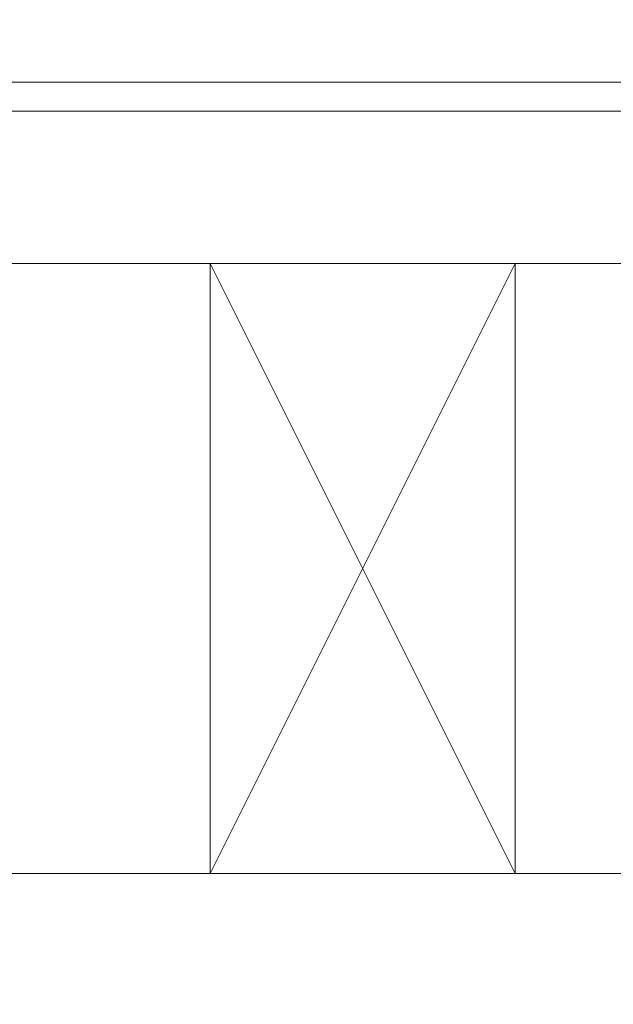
# Model space of a CAD drawing. Header units: inches. Extents: x 34737 to 291769, y 4926 to 74566.
# Tile 222 of 256: x 257558 to 257569, y 31112 to 31131. Entities that reach past the tile are written whole.
import ezdxf

# ---------------------------------------------------------------- set-up
doc = ezdxf.new("R2010")
doc.units = ezdxf.units.IN
doc.header["$LTSCALE"] = 300
doc.layers.add('_MB_inne_0.15', color=251, linetype='Continuous', lineweight=15)
doc.layers.add('_MB_szklo_0.15', color=142, linetype='Continuous', lineweight=15)

msp = doc.modelspace()

# ---------------------------------------------------------------- linework, layer by layer
at = {"layer": '_MB_inne_0.15'}
msp.add_lwpolyline([(257561.379, 31114.53), (257561.379, 31126.53), (257567.379, 31126.53), (257567.379, 31114.53), (257561.379, 31114.53), (257567.379, 31126.53), (257567.379, 31114.53), (257561.379, 31126.53)], dxfattribs=at)
msp.add_lwpolyline([(257567.379, 31126.53), (257567.379, 31114.53), (257571.879, 31114.53), (257571.879, 31126.53)], close=True, dxfattribs=at)
at = {"layer": '_MB_szklo_0.15'}
for points in [[(257018.379, 31130.1), (257571.879, 31130.1), (257571.879, 31133.1), (257018.379, 31133.1)], [(257018.379, 31129.53), (257571.879, 31129.53), (257571.879, 31130.1), (257018.379, 31130.1)], [(257018.379, 31126.53), (257571.879, 31126.53), (257571.879, 31129.53), (257018.379, 31129.53)], [(257018.379, 31111.53), (257571.879, 31111.53), (257571.879, 31114.53), (257018.379, 31114.53)]]:
    msp.add_lwpolyline(points, dxfattribs=at)

doc.saveas('drawing.dxf')
